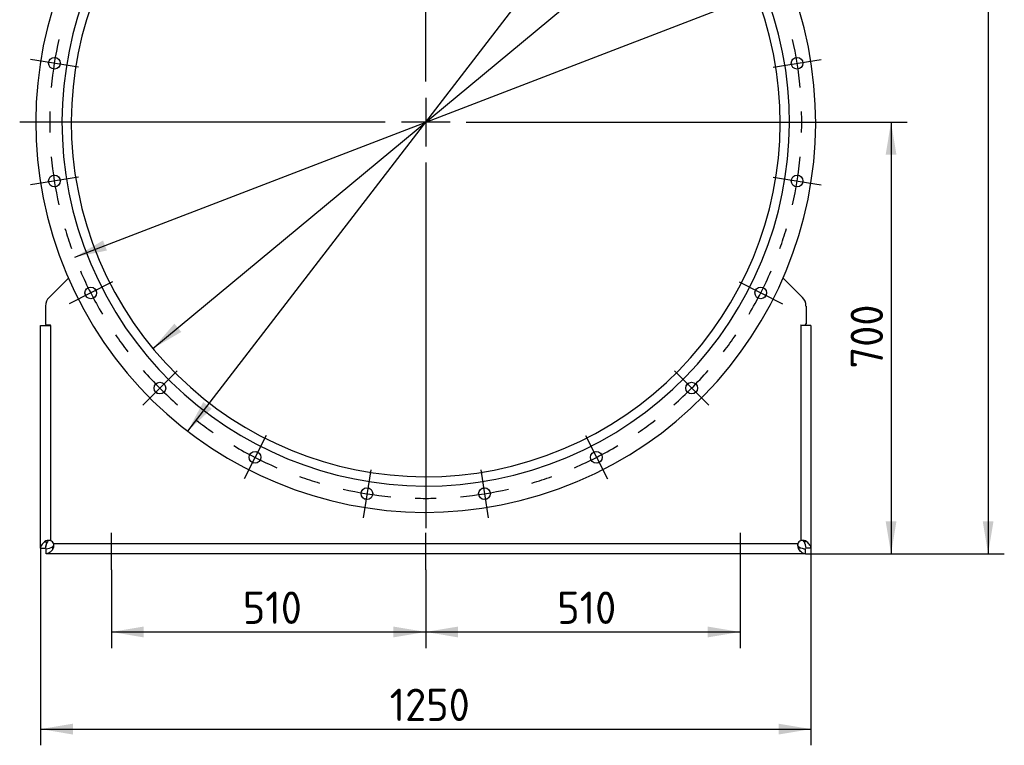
# Model space of a CAD drawing. Header units: millimetres. Extents: x 0 to 415, y -2 to 292.
# Tile 9 of 19: x 88 to 194, y 135 to 214. Entities that reach past the tile are written whole.
import ezdxf
from ezdxf.enums import TextEntityAlignment as Align
from ezdxf.lldxf.tags import DXFTag

# ---------------------------------------------------------------- set-up
doc = ezdxf.new("R2010")
doc.units = ezdxf.units.MM
for name, color, linetype in [('Default', 7, 'Continuous'), ('PŁASZCZ', 7, 'Continuous'), ('S-241.11_22_STOP', 7, 'Continuous')]:
    doc.layers.add(name, color=color, linetype=linetype)
doc.styles.add('SEACAD_Solid_Edge_ISO', font='Seiso.ttf')
doc.styles.add('SEACAD_Solid_Edge_ISO1_Symbols', font='semeci1.ttf')
tags = doc.linetypes.add('CENTER2', pattern=[28.575, 19.05, -3.175, 3.175, -3.175]).pattern_tags.tags
tags[10:11] = [DXFTag(74, 4), DXFTag(75, 0), DXFTag(340, '0'), DXFTag(46, 0.0), DXFTag(50, 0.0), DXFTag(44, 0.0), DXFTag(45, 0.0)]
tags[8:9] = [DXFTag(74, 4), DXFTag(75, 0), DXFTag(340, '0'), DXFTag(46, 0.0), DXFTag(50, 0.0), DXFTag(44, 0.0), DXFTag(45, 0.0)]
tags[6:7] = [DXFTag(74, 4), DXFTag(75, 0), DXFTag(340, '0'), DXFTag(46, 0.0), DXFTag(50, 0.0), DXFTag(44, 0.0), DXFTag(45, 0.0)]
tags[4:5] = [DXFTag(74, 4), DXFTag(75, 0), DXFTag(340, '0'), DXFTag(46, 0.0), DXFTag(50, 0.0), DXFTag(44, 0.0), DXFTag(45, 0.0)]
tags = doc.linetypes.add('HIDDEN2', pattern=[4.7625, 3.175, -1.5875]).pattern_tags.tags
tags[6:7] = [DXFTag(74, 4), DXFTag(75, 0), DXFTag(340, '0'), DXFTag(46, 0.0), DXFTag(50, 0.0), DXFTag(44, 0.0), DXFTag(45, 0.0)]
tags[4:5] = [DXFTag(74, 4), DXFTag(75, 0), DXFTag(340, '0'), DXFTag(46, 0.0), DXFTag(50, 0.0), DXFTag(44, 0.0), DXFTag(45, 0.0)]
doc.dimstyles.new('ISO', dxfattribs={"dimtxt": 3.5, "dimasz": 3.5, "dimexe": 1.75, "dimexo": 0, "dimgap": 0.875, "dimtad": 1, "dimdec": 1, "dimlfac": 15, "dimtxsty": 'SEACAD_Solid_Edge_ISO', "dimblk1": '_SE_FILLED', "dimblk2": '_SE_FILLED', "dimsah": 1, "dimcen": 0, "dimadec": 0, "dimazin": 0, "dimtfac": 0.8, "dimtdec": 1, "dimtmove": 0, "dimatfit": 3, "dimfxl": 1, "dimarcsym": 0})
doc.dimstyles.new('promień', dxfattribs={"dimtxt": 3.5, "dimasz": 3.5, "dimexe": 1.75, "dimexo": 0, "dimgap": 0.875, "dimtad": 1, "dimtih": 1, "dimtoh": 1, "dimdec": 1, "dimlfac": 15, "dimtxsty": 'SEACAD_Solid_Edge_ISO', "dimblk1": '_SE_FILLED', "dimblk2": '_SE_FILLED', "dimsah": 1, "dimcen": 0, "dimadec": 0, "dimazin": 0, "dimtfac": 0.8, "dimtdec": 1, "dimtofl": 0, "dimtmove": 0, "dimatfit": 3, "dimfxl": 1, "dimtolj": 1, "dimarcsym": 0})

# ---------------------------------------------------------------- blocks, each defined once
blk = doc.blocks.new('SEANNOT_GROUP')
at = {"layer": 'Default', "color": 7, "linetype": 'CENTER2'}
blk.add_line((97.45, 154.08), (97.45, 158.11), dxfattribs=at)
blk = doc.blocks.new('SEANNOT_GROUP1')
at = {"layer": 'Default', "color": 7, "linetype": 'CENTER2'}
blk.add_line((131.45, 154.08), (131.45, 158.11), dxfattribs=at)
blk = doc.blocks.new('SEANNOT_GROUP2')
at = {"layer": 'Default', "color": 7, "linetype": 'CENTER2'}
blk.add_line((165.45, 158.11), (165.45, 154.08), dxfattribs=at)
blk = doc.blocks.new('SEANNOT_GROUP3')
at = {"layer": 'Default', "color": 7, "linetype": 'CENTER2'}
for p, q in [((131.45, 206.87), (131.45, 246.41)), ((131.45, 205.12), (131.45, 199.87)), ((127.08, 202.49), (87.54, 202.49)), ((134.08, 202.49), (128.83, 202.49)), ((135.83, 202.49), (175.37, 202.49)), ((131.45, 198.12), (131.45, 158.58))]:
    blk.add_line(p, q, dxfattribs=at)
blk = doc.blocks.new('SE')
at = {"layer": 'Default', "color": 7, "linetype": 'CENTER2'}
for start, end in [(178.3968, 181.6032), (358.3968, 1.6032), (196.3968, 199.6032), (340.3968, 343.6032), (214.3968, 217.6032), (322.3968, 325.6032), (232.3968, 235.6032), (304.3968, 307.6032), (250.3968, 253.6032), (286.3968, 289.6032), (268.3968, 271.6032)]:
    blk.add_arc((131.45, 202.49), 40.67, start, end, dxfattribs=at)
blk = doc.blocks.new('SEANNOT_GROUP5')
at = {"layer": 'Default', "color": 7, "linetype": 'HIDDEN2'}
blk.add_line((169.03, 196.54), (174.21, 195.72), dxfattribs=at)
at = {"layer": 'Default', "color": 7, "linetype": 'CENTER2'}
blk.add_arc((131.45, 202.49), 40.67, 347.3016, 354.6984, dxfattribs=at)
blk = doc.blocks.new('SEANNOT_GROUP8')
at = {"layer": 'Default', "color": 7, "linetype": 'HIDDEN2'}
blk.add_line((125.5, 164.92), (124.68, 159.73), dxfattribs=at)
at = {"layer": 'Default', "color": 7, "linetype": 'CENTER2'}
blk.add_arc((131.45, 202.49), 40.67, 257.3016, 264.6984, dxfattribs=at)
blk = doc.blocks.new('SEANNOT_GROUP9')
at = {"layer": 'Default', "color": 7, "linetype": 'HIDDEN2'}
blk.add_line((137.4, 164.92), (138.22, 159.73), dxfattribs=at)
at = {"layer": 'Default', "color": 7, "linetype": 'CENTER2'}
blk.add_arc((131.45, 202.49), 40.67, 275.3016, 282.6984, dxfattribs=at)
blk = doc.blocks.new('SEANNOT_GROUP10')
at = {"layer": 'Default', "color": 7, "linetype": 'HIDDEN2'}
blk.add_line((114.18, 168.6), (111.8, 163.92), dxfattribs=at)
at = {"layer": 'Default', "color": 7, "linetype": 'CENTER2'}
blk.add_arc((131.45, 202.49), 40.67, 239.3016, 246.6984, dxfattribs=at)
blk = doc.blocks.new('SEANNOT_GROUP13')
at = {"layer": 'Default', "color": 7, "linetype": 'HIDDEN2'}
blk.add_line((104.55, 175.59), (100.84, 171.88), dxfattribs=at)
at = {"layer": 'Default', "color": 7, "linetype": 'CENTER2'}
blk.add_arc((131.45, 202.49), 40.67, 221.3016, 228.6984, dxfattribs=at)
blk = doc.blocks.new('SEANNOT_GROUP14')
at = {"layer": 'Default', "color": 7, "linetype": 'HIDDEN2'}
blk.add_line((97.56, 185.22), (92.88, 182.84), dxfattribs=at)
at = {"layer": 'Default', "color": 7, "linetype": 'CENTER2'}
blk.add_arc((131.45, 202.49), 40.67, 203.3016, 210.6984, dxfattribs=at)
blk = doc.blocks.new('SEANNOT_GROUP15')
at = {"layer": 'Default', "color": 7, "linetype": 'HIDDEN2'}
blk.add_line((93.88, 196.54), (88.69, 195.72), dxfattribs=at)
at = {"layer": 'Default', "color": 7, "linetype": 'CENTER2'}
blk.add_arc((131.45, 202.49), 40.67, 185.3016, 192.6984, dxfattribs=at)
blk = doc.blocks.new('SEANNOT_GROUP16')
at = {"layer": 'Default', "color": 7, "linetype": 'HIDDEN2'}
blk.add_line((93.88, 208.44), (88.69, 209.27), dxfattribs=at)
at = {"layer": 'Default', "color": 7, "linetype": 'CENTER2'}
blk.add_arc((131.45, 202.49), 40.67, 167.3016, 174.6984, dxfattribs=at)
blk = doc.blocks.new('SEANNOT_GROUP20')
at = {"layer": 'Default', "color": 7, "linetype": 'HIDDEN2'}
blk.add_line((158.35, 175.59), (162.06, 171.88), dxfattribs=at)
at = {"layer": 'Default', "color": 7, "linetype": 'CENTER2'}
blk.add_arc((131.45, 202.49), 40.67, 311.3016, 318.6984, dxfattribs=at)
blk = doc.blocks.new('SEANNOT_GROUP21')
at = {"layer": 'Default', "color": 7, "linetype": 'HIDDEN2'}
blk.add_line((148.72, 168.6), (151.11, 163.92), dxfattribs=at)
at = {"layer": 'Default', "color": 7, "linetype": 'CENTER2'}
blk.add_arc((131.45, 202.49), 40.67, 293.3016, 300.6984, dxfattribs=at)
blk = doc.blocks.new('SEANNOT_GROUP22')
at = {"layer": 'Default', "color": 7, "linetype": 'HIDDEN2'}
blk.add_line((165.35, 185.22), (170.03, 182.84), dxfattribs=at)
at = {"layer": 'Default', "color": 7, "linetype": 'CENTER2'}
blk.add_arc((131.45, 202.49), 40.67, 329.3016, 336.6984, dxfattribs=at)
blk = doc.blocks.new('SEANNOT_GROUP23')
at = {"layer": 'Default', "color": 7, "linetype": 'HIDDEN2'}
blk.add_line((169.03, 208.44), (174.21, 209.27), dxfattribs=at)
at = {"layer": 'Default', "color": 7, "linetype": 'CENTER2'}
blk.add_arc((131.45, 202.49), 40.67, 5.3016, 12.6984, dxfattribs=at)
blk = doc.blocks.new('SE1')
at = {"layer": 'PŁASZCZ', "color": 7, "linetype": 'Continuous'}
for centre in [(91.29, 208.86), (171.62, 208.86), (91.29, 196.13), (171.62, 196.13), (95.22, 184.03), (167.69, 184.03), (102.7, 173.74), (160.21, 173.74), (112.99, 166.26), (149.91, 166.26), (125.09, 162.33), (137.81, 162.33)]:
    blk.add_circle(centre, 0.633, dxfattribs=at)
for radius in [42.17, 39.33, 38.33]:
    blk.add_arc((131.45, 202.49), radius, 110, 109.7881, dxfattribs=at)
at = {"layer": 'S-241.11_22_STOP', "color": 7, "linetype": 'Continuous'}
for p, q in [((90.71, 183.55), (92.8, 185.64)), ((172.19, 183.55), (170.1, 185.64)), ((95.67, 184.48), (95.84, 184.13)), ((167.06, 184.13), (167.24, 184.48)), ((94.78, 183.57), (94.59, 183.95)), ((168.31, 183.95), (168.12, 183.57)), ((90.32, 182.61), (90.32, 180.69)), ((172.59, 182.61), (172.59, 180.69)), ((89.79, 180.49), (90.85, 180.49)), ((89.79, 156.43), (89.79, 180.49)), ((90.85, 180.56), (90.45, 180.56)), ((90.85, 180.49), (90.85, 157.26)), ((172.05, 180.56), (172.45, 180.56)), ((172.05, 157.26), (172.05, 180.49)), ((173.12, 180.49), (172.05, 180.49)), ((173.12, 180.49), (173.12, 156.43)), ((102.98, 174.3), (103.26, 174.03)), ((159.64, 174.03), (159.92, 174.3)), ((102.42, 173.17), (102.13, 173.46)), ((160.78, 173.46), (160.48, 173.17)), ((113.09, 166.88), (113.44, 166.71)), ((149.47, 166.71), (149.81, 166.88)), ((112.91, 165.63), (112.53, 165.82)), ((150.37, 165.82), (150, 165.63)), ((124.99, 162.95), (125.38, 162.89)), ((137.53, 162.89), (137.91, 162.95)), ((125.2, 161.7), (124.79, 161.77)), ((138.12, 161.77), (137.7, 161.7)), ((90.22, 157.13), (90.54, 157.13)), ((171.69, 156.89), (91.22, 156.89)), ((171.82, 156.58), (171.82, 156.27)), ((89.79, 156.43), (89.79, 156.43)), ((90.39, 155.83), (90.39, 155.83)), ((172.52, 155.83), (90.39, 155.83)), ((172.52, 155.83), (172.52, 155.83)), ((173.12, 156.43), (173.12, 156.43))]:
    blk.add_line(p, q, dxfattribs=at)
for centre, radius, start, end in [((91.65, 182.61), 1.33, 135, 180), ((171.25, 182.61), 1.33, 0, 45), ((90.45, 180.69), 0.133, 180, 270), ((90.85, 180.53), 0.0333, 270, 90), ((172.05, 180.53), 0.0333, 90, 270), ((172.45, 180.69), 0.133, 270, 0), ((90.68, 156.51), 0.77, 77.2952, 126.4763), ((91.74, 156.37), 1.42, 147.6099, 177.5901), ((91.74, 156.37), 1.42, 167.9682, 177.5899), ((91.74, 156.37), 1.42, 147.6103, 163.2102), ((90.31, 157.83), 1.47, 272.9004, 301.9011), ((90.77, 157.02), 0.256, 71.1472, 154.5098), ((90.73, 156.77), 0.5, 13.7939, 76.2061), ((90.46, 156.73), 0.779, 323.8272, 12.4013), ((90.98, 156.81), 0.257, 295.6641, 359.0604), ((90.98, 156.81), 0.257, 295.6559, 316.0243), ((171.93, 156.81), 0.257, 161.3128, 244.3441), ((172.44, 156.73), 0.774, 167.4114, 216.3601), ((172.17, 156.77), 0.5, 103.7939, 166.2061), ((172.56, 157.71), 1.35, 236.8338, 268.3662), ((172.22, 156.51), 0.77, 53.5237, 102.7048), ((172.13, 157.02), 0.255, 25.3972, 108.9549), ((171.17, 156.37), 1.42, 2.4101, 32.3914), ((172.59, 157.83), 1.47, 257.7915, 267.0996)]:
    blk.add_arc(centre, radius, start, end, dxfattribs=at)
for points, knots in [([(90.22, 157.13), (90.16, 157.07), (90.1, 157.01), (89.99, 156.89), (89.94, 156.83), (89.86, 156.71), (89.83, 156.66), (89.8, 156.54), (89.79, 156.48), (89.79, 156.43)], [0, 0, 0, 0, 0.252662, 0.252662, 0.505325, 0.505325, 0.757987, 0.757987, 1, 1, 1, 1]), ([(173.12, 156.43), (173.12, 156.48), (173.11, 156.54), (173.07, 156.66), (173.04, 156.71), (172.96, 156.83), (172.92, 156.89), (172.81, 157.01), (172.75, 157.07), (172.68, 157.13)], [0, 0, 0, 0, 0.242013, 0.242013, 0.494675, 0.494675, 0.747338, 0.747338, 1, 1, 1, 1]), ([(89.79, 156.43), (89.96, 156.43), (90.14, 156.43), (90.32, 156.43), (90.32, 156.43), (90.32, 156.43), (90.32, 156.43)], [0, 0, 0, 0, 0.999975, 0.999975, 0.999975, 1, 1, 1, 1]), ([(90.39, 155.83), (90.39, 156), (90.39, 156.18), (90.39, 156.36), (90.39, 156.36), (90.39, 156.36), (90.39, 156.36)], [0, 0, 0, 0, 0.999975, 0.999975, 0.999975, 1, 1, 1, 1]), ([(91.09, 156.27), (91.03, 156.2), (90.97, 156.14), (90.85, 156.03), (90.79, 155.98), (90.68, 155.91), (90.62, 155.88), (90.5, 155.84), (90.44, 155.83), (90.39, 155.83)], [0, 0, 0, 0, 0.25, 0.25, 0.5, 0.5, 0.75, 0.75, 1, 1, 1, 1]), ([(172.52, 155.83), (172.46, 155.83), (172.4, 155.84), (172.28, 155.88), (172.23, 155.91), (172.11, 155.98), (172.05, 156.03), (171.93, 156.14), (171.88, 156.2), (171.82, 156.27)], [0, 0, 0, 0, 0.25, 0.25, 0.5, 0.5, 0.75, 0.75, 1, 1, 1, 1]), ([(172.52, 155.83), (172.52, 156), (172.52, 156.18), (172.52, 156.36), (172.52, 156.36), (172.52, 156.36), (172.52, 156.36)], [0, 0, 0, 0, 0.999975, 0.999975, 0.999975, 1, 1, 1, 1]), ([(173.12, 156.43), (172.94, 156.43), (172.76, 156.43), (172.59, 156.43), (172.59, 156.43), (172.59, 156.43), (172.59, 156.43)], [0, 0, 0, 0, 0.999975, 0.999975, 0.999975, 1, 1, 1, 1])]:
    blk.add_open_spline(points, degree=3, knots=knots, dxfattribs=at)
for points in [[(91.09, 156.58), (91.09, 156.48), (91.09, 156.37), (91.09, 156.27)], [(172.68, 157.13), (172.57, 157.13), (172.47, 157.13), (172.37, 157.13)]]:
    blk.add_open_spline(points, degree=3, dxfattribs=at)
blk = doc.blocks.new('DMBLK9')
at = {"layer": 'Default', "linetype": 'Continuous'}
for points in [[(100.95, 146.79), (100.95, 147.96), (97.45, 147.38)], [(127.95, 146.79), (131.45, 147.38), (127.95, 147.96)]]:
    blk.add_hatch(color=7, dxfattribs=at).paths.add_polyline_path(points)
at = {"layer": 'Default', "color": 7, "linetype": 'Continuous'}
for p, q in [((97.45, 154.08), (97.45, 145.63)), ((131.45, 154.08), (131.45, 145.63)), ((97.45, 147.38), (131.45, 147.38))]:
    blk.add_line(p, q, dxfattribs=at)
at = {"layer": 'Default', "color": 7, "linetype": 'Continuous', "style": 'SEACAD_Solid_Edge_ISO'}
blk.add_text('510', height=3.5, dxfattribs=at).set_placement((111.67, 151.75), align=Align.TOP_LEFT)
blk = doc.blocks.new('_SE_FILLED')
at = {"color": 0}
blk.add_line((0, 0), (-1, 0), dxfattribs=at)
blk.add_solid([(0, 0), (-1, -0.1665), (-1, 0.1665), (0, 0)], dxfattribs=at)
blk = doc.blocks.new('DMBLK10')
at = {"layer": 'Default', "linetype": 'Continuous'}
for points in [[(134.95, 146.79), (134.95, 147.96), (131.45, 147.38)], [(161.95, 146.79), (165.45, 147.38), (161.95, 147.96)]]:
    blk.add_hatch(color=7, dxfattribs=at).paths.add_polyline_path(points)
at = {"layer": 'Default', "color": 7, "linetype": 'Continuous'}
for p, q in [((131.45, 154.08), (131.45, 145.63)), ((165.45, 154.08), (165.45, 145.63)), ((131.45, 147.38), (165.45, 147.38))]:
    blk.add_line(p, q, dxfattribs=at)
at = {"layer": 'Default', "color": 7, "linetype": 'Continuous', "style": 'SEACAD_Solid_Edge_ISO'}
blk.add_text('510', height=3.5, dxfattribs=at).set_placement((145.67, 151.75), align=Align.TOP_LEFT)
blk = doc.blocks.new('DMBLK11')
at = {"layer": 'Default', "linetype": 'Continuous'}
for points in [[(93.29, 136.29), (93.29, 137.46), (89.79, 136.88)], [(169.62, 136.29), (173.12, 136.88), (169.62, 137.46)]]:
    blk.add_hatch(color=7, dxfattribs=at).paths.add_polyline_path(points)
at = {"layer": 'Default', "color": 7, "linetype": 'Continuous'}
for p, q in [((89.79, 156.43), (89.79, 135.13)), ((173.12, 156.43), (173.12, 135.13)), ((89.79, 136.88), (173.12, 136.88))]:
    blk.add_line(p, q, dxfattribs=at)
at = {"layer": 'Default', "color": 7, "linetype": 'Continuous', "style": 'SEACAD_Solid_Edge_ISO'}
blk.add_text('1250', height=3.5, dxfattribs=at).set_placement((127.55, 141.25), align=Align.TOP_LEFT)
blk = doc.blocks.new('DMBLK12')
at = {"layer": 'Default', "linetype": 'Continuous'}
for points in [[(157.89, 225.18), (158.64, 224.28), (160.96, 226.97)], [(104.27, 180.71), (101.95, 178.02), (105.01, 179.81)]]:
    blk.add_hatch(color=7, dxfattribs=at).paths.add_polyline_path(points)
at = {"layer": 'Default', "color": 7, "linetype": 'Continuous'}
for p, q in [((160.96, 226.97), (166.99, 231.97)), ((166.99, 231.97), (181.04, 231.97)), ((101.95, 178.02), (160.96, 226.97))]:
    blk.add_line(p, q, dxfattribs=at)
for s, style, p in [('O', 'SEACAD_Solid_Edge_ISO1_Symbols', (168.22, 236.35)), ('1150', 'SEACAD_Solid_Edge_ISO', (172.81, 236.35))]:
    blk.add_text(s, height=3.5, dxfattribs=dict(at, style=style)).set_placement(p, align=Align.TOP_LEFT)
blk = doc.blocks.new('DMBLK13')
at = {"layer": 'Default', "linetype": 'Continuous'}
for points in [[(165.93, 216.37), (166.35, 215.29), (169.41, 217.09)], [(96.55, 189.7), (93.49, 187.9), (96.97, 188.61)]]:
    blk.add_hatch(color=7, dxfattribs=at).paths.add_polyline_path(points)
at = {"layer": 'Default', "color": 7, "linetype": 'Continuous'}
for p, q in [((169.41, 217.09), (177.07, 220.03)), ((177.07, 220.03), (192.15, 220.03)), ((93.49, 187.9), (169.41, 217.09))]:
    blk.add_line(p, q, dxfattribs=at)
for s, style, p in [('O', 'SEACAD_Solid_Edge_ISO1_Symbols', (178.29, 224.4)), ('1220', 'SEACAD_Solid_Edge_ISO', (182.89, 224.4))]:
    blk.add_text(s, height=3.5, dxfattribs=dict(at, style=style)).set_placement(p, align=Align.TOP_LEFT)
blk = doc.blocks.new('DMBLK14')
at = {"layer": 'Default', "linetype": 'Continuous'}
for points in [[(154.6, 233.48), (155.52, 232.76), (157.19, 235.89)], [(107.38, 172.22), (105.71, 169.1), (108.31, 171.51)]]:
    blk.add_hatch(color=7, dxfattribs=at).paths.add_polyline_path(points)
at = {"layer": 'Default', "color": 7, "linetype": 'Continuous'}
for p, q in [((157.19, 235.89), (163.79, 244.44)), ((163.79, 244.44), (178.63, 244.44)), ((105.71, 169.1), (157.19, 235.89))]:
    blk.add_line(p, q, dxfattribs=at)
for s, style, p in [('O', 'SEACAD_Solid_Edge_ISO1_Symbols', (165.01, 248.82)), ('1265', 'SEACAD_Solid_Edge_ISO', (169.61, 248.82))]:
    blk.add_text(s, height=3.5, dxfattribs=dict(at, style=style)).set_placement(p, align=Align.TOP_LEFT)
blk = doc.blocks.new('DMBLK15')
at = {"layer": 'Default', "linetype": 'Continuous'}
for points in [[(192.86, 283.59), (192.28, 287.09), (191.7, 283.59)], [(192.86, 159.33), (191.7, 159.33), (192.28, 155.83)]]:
    blk.add_hatch(color=7, dxfattribs=at).paths.add_polyline_path(points)
at = {"layer": 'Default', "color": 7, "linetype": 'Continuous'}
for p, q in [((136.78, 287.09), (194.03, 287.09)), ((192.28, 287.09), (192.28, 155.83)), ((172.52, 155.83), (194.03, 155.83))]:
    blk.add_line(p, q, dxfattribs=at)
at = {"layer": 'Default', "color": 7, "linetype": 'Continuous', "style": 'SEACAD_Solid_Edge_ISO'}
blk.add_text('1969', height=3.5, rotation=90, dxfattribs=at).set_placement((187.91, 217.52), align=Align.TOP_LEFT)
blk = doc.blocks.new('DMBLK16')
at = {"layer": 'Default', "linetype": 'Continuous'}
for points in [[(182.36, 198.99), (181.78, 202.49), (181.2, 198.99)], [(182.36, 159.33), (181.2, 159.33), (181.78, 155.83)]]:
    blk.add_hatch(color=7, dxfattribs=at).paths.add_polyline_path(points)
at = {"layer": 'Default', "color": 7, "linetype": 'Continuous'}
for p, q in [((175.37, 202.49), (183.53, 202.49)), ((181.78, 202.49), (181.78, 155.83)), ((172.52, 155.83), (183.53, 155.83))]:
    blk.add_line(p, q, dxfattribs=at)
at = {"layer": 'Default', "color": 7, "linetype": 'Continuous', "style": 'SEACAD_Solid_Edge_ISO'}
blk.add_text('700', height=3.5, rotation=90, dxfattribs=at).set_placement((177.41, 175.86), align=Align.TOP_LEFT)

msp = doc.modelspace()

# ---------------------------------------------------------------- block references
at = {"layer": 'Default'}
for name in ['SE1', 'SEANNOT_GROUP3', 'SE', 'SEANNOT_GROUP16', 'SEANNOT_GROUP23', 'SEANNOT_GROUP15', 'SEANNOT_GROUP5', 'SEANNOT_GROUP14', 'SEANNOT_GROUP22', 'SEANNOT_GROUP13', 'SEANNOT_GROUP20', 'SEANNOT_GROUP10', 'SEANNOT_GROUP21', 'SEANNOT_GROUP8', 'SEANNOT_GROUP9', 'SEANNOT_GROUP', 'SEANNOT_GROUP1', 'SEANNOT_GROUP2']:
    msp.add_blockref(name, (0, 0), dxfattribs=at)

# ---------------------------------------------------------------- dimensions: what is measured, and where the dimension line sits
at = {"layer": 'Default', "color": 7, "linetype": 'Continuous'}
for base, p1, p2, angle, picture, middle, dimtype in [((192.2805, 155.827), (126.1222, 287.0937), (172.5187, 155.827), 90, 'DMBLK15', (192.2805, 221.4603), 160), ((181.7805, 155.827), (131.452, 202.4937), (172.5187, 155.827), 90, 'DMBLK16', (181.7805, 179.1603), 160), ((89.7853, 136.8761), (89.7853, 156.427), (173.1187, 156.427), 0, 'DMBLK11', (131.452, 136.8761), 161), ((97.452, 147.3761), (97.452, 154.077), (131.452, 154.077), 0, 'DMBLK9', (114.452, 147.3761), 161), ((131.452, 147.3761), (131.452, 154.077), (165.452, 154.077), 0, 'DMBLK10', (148.452, 147.3761), 161)]:
    dim = msp.add_linear_dim(base=base, p1=p1, p2=p2, angle=angle, text='\\A1;<>', dimstyle='ISO', dxfattribs=at)
    dim.commit()
    dim.dimension.update_dxf_attribs({"geometry": picture, "text_midpoint": middle, "dimtype": dimtype})
for p1, p2, picture, middle in [((105.7101, 169.0963), (157.1939, 235.891), 'DMBLK14', (163.7855, 244.443)), ((101.9466, 178.0217), (160.9574, 226.9656), 'DMBLK12', (166.9919, 231.9706)), ((157.8789, 171.5842), (105.0251, 233.4031), 'DMBLK13', (177.0657, 220.0288))]:
    dim = msp.add_diameter_dim_2p(p1=p1, p2=p2, text='\\A1;<>', dimstyle='promień', dxfattribs=at)
    dim.commit()
    dim.dimension.update_dxf_attribs({"geometry": picture, "text_midpoint": middle, "dimtype": 163})

doc.saveas('drawing.dxf')
